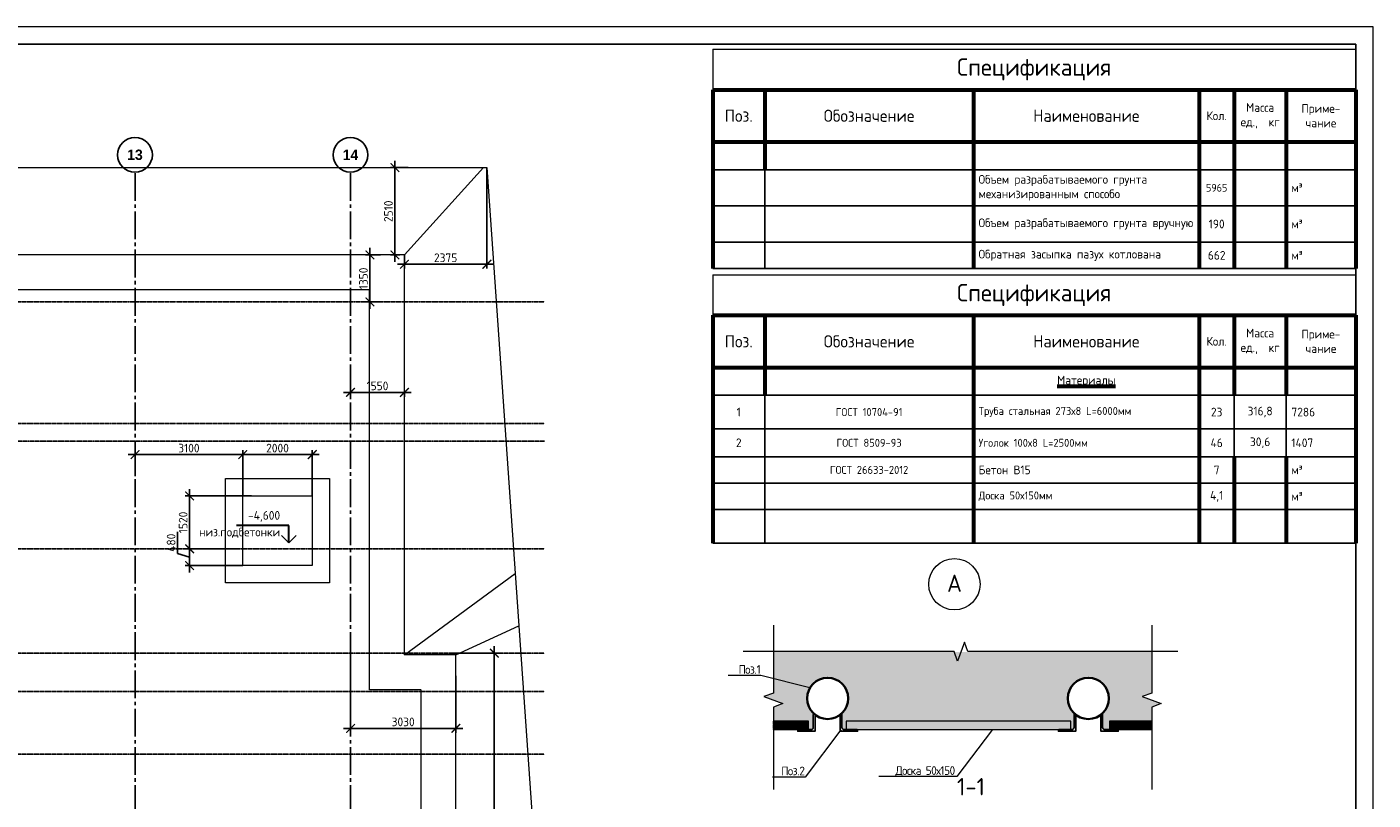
# Model space of a CAD drawing. Header units: millimetres. Extents: x -56135 to 1694203, y -446411 to -23139.
# Tile 34 of 256: x 148025 to 186755, y -136716 to -114489. Entities that reach past the tile are written whole.
import ezdxf
from ezdxf import colors
from ezdxf.entities.mleader import LeaderData, LeaderLine
from ezdxf.math import Vec2, Vec3

# ---------------------------------------------------------------- set-up
doc = ezdxf.new("R2010")
doc.units = ezdxf.units.MM
for name, pattern in [('______5', [1100, 800, -100, 100, -100]), ('DASHED', [7, 5, -2, 0]), ('осевая', [50.8, 31.75, -6.35, 6.35, -6.35])]:
    doc.linetypes.add(name, pattern=pattern)
for name, color, linetype, lineweight in [('0 Фундамент', 5, 'Continuous', 30), ('1 Стены', 3, 'Continuous', 30), ('A-ANNO-NOTE-2', 7, 'Continuous', 18), ('G-ANNO-DIMS', 7, 'Continuous', 9), ('G-ANNO-DIMS-1', 7, 'Continuous', 18), ('Оси', 40, '______5', 18), ('Основная 0.6', 142, 'Continuous', 60), ('подоснова', 151, 'Continuous', 5), ('РАЗМЕРЫ', 1, 'Continuous', 9), ('ТОНКИЕ', 7, 'Continuous', 9), ('Узлы', 7, 'Continuous', 0)]:
    doc.layers.add(name, color=color, linetype=linetype, lineweight=lineweight)
for name, color, linetype in [('Размеры _поперечного армирования', 7, 'Continuous'), ('ТОЛСТЫЕ_ОСНОВНЫЕ', 6, 'Continuous'), ('ФВ-2', 7, 'Continuous')]:
    doc.layers.add(name, color=color, linetype=linetype)
doc.styles.add('Century Gothic', font='GOTHIC.TTF')
doc.styles.add('GOST-2.304_Type-B', font='GOST_Common.ttf')
doc.styles.add('ISOCPEUR', font='GOST_Common.ttf', dxfattribs={"height": 450})
doc.linetypes.add('084-a Откосы неукрепленные', pattern='A,0.9,[11,Russia-GOST_Topo.shx,S=0.1,R=180,X=0,Y=0],1,[12,Russia-GOST_Topo.shx,S=0.1,R=180,X=0,Y=0],0.1', length=2)
doc.dimstyles.new('СПДС', dxfattribs={"dimscale": 100, "dimtxt": 2.5, "dimasz": 2.5, "dimexe": 1.25, "dimexo": 0, "dimtad": 1, "dimdec": 0, "dimtxsty": 'GOST-2.304_Type-B', "dimblk": 'ARCHTICK', "dimcen": 2.5, "dimdle": 2, "dimadec": 0, "dimazin": 2, "dimtfac": 0.75, "dimtdec": 0, "dimtmove": 1, "dimatfit": 3, "dimfxl": 1, "dimtolj": 1, "dimarcsym": 1})

# ---------------------------------------------------------------- blocks, each defined once
blk = doc.blocks.new('*U782')
at = {"layer": 'ТОЛСТЫЕ_ОСНОВНЫЕ', "color": 6}
blk.add_lwpolyline([(20, 5), (1184, 5), (1184, 415), (20, 415)], close=True, dxfattribs=at)
at = {"layer": 'ТОНКИЕ'}
blk.add_lwpolyline([(0, 0), (1189, 0), (1189, 420), (0, 420)], close=True, dxfattribs=at)
blk = doc.blocks.new('NSY101')
at = {"color": 0, "linetype": 'ByBlock', "lineweight": -2}
blk.add_circle((0, 0), 50, dxfattribs=at)
blk = doc.blocks.new('_ArchTick')
at = {"color": 0, "linetype": 'ByBlock', "const_width": 0.15}
blk.add_lwpolyline([(-0.5, -0.5), (0.5, 0.5)], dxfattribs=at)
blk = doc.blocks.new('*D737')
at = {"layer": 'DEFPOINTS', "color": 0, "transparency": 16777216}
for p in [(157335, -124790), (158885, -124955), (158885, -124996)]:
    blk.add_point(p, dxfattribs=at)
at = {"layer": 'РАЗМЕРЫ', "color": 0, "lineweight": -2, "transparency": 16777216}
for p, q in [((157135, -124996), (159085, -124996)), ((157335, -124790), (157335, -125121)), ((158885, -124955), (158885, -125121))]:
    blk.add_line(p, q, dxfattribs=at)
at = {"layer": 'РАЗМЕРЫ', "color": 0, "lineweight": -2, "transparency": 16777216, "xscale": 250, "yscale": 250, "zscale": 250, "rotation": 180}
blk.add_blockref('_ArchTick', (157335, -124996), dxfattribs=at)
at = {"layer": 'РАЗМЕРЫ', "color": 0, "lineweight": -2, "transparency": 16777216, "xscale": 250, "yscale": 250, "zscale": 250}
blk.add_blockref('_ArchTick', (158885, -124996), dxfattribs=at)
at = {"layer": 'РАЗМЕРЫ', "color": 0, "transparency": 16777216, "insert": (158110, -124809), "char_height": 250, "attachment_point": 5, "style": 'GOST-2.304_Type-B'}
blk.add_mtext('\\A1;1550', dxfattribs=at)
blk = doc.blocks.new('*D738')
at = {"layer": 'DEFPOINTS', "color": 0, "transparency": 16777216}
for p in [(157895, -121044), (158197, -121044), (158197, -122394)]:
    blk.add_point(p, dxfattribs=at)
at = {"layer": 'РАЗМЕРЫ', "color": 0, "lineweight": -2, "transparency": 16777216}
for p, q in [((158197, -121044), (157770, -121044)), ((157895, -122594), (157895, -120844)), ((158197, -122394), (157770, -122394))]:
    blk.add_line(p, q, dxfattribs=at)
at = {"layer": 'РАЗМЕРЫ', "color": 0, "lineweight": -2, "transparency": 16777216, "xscale": 250, "yscale": 250, "zscale": 250}
for p, rotation in [((157895, -121044), 90), ((157895, -122394), 270)]:
    blk.add_blockref('_ArchTick', p, dxfattribs=dict(at, rotation=rotation))
at = {"layer": 'РАЗМЕРЫ', "color": 0, "transparency": 16777216, "insert": (157707, -121719), "char_height": 250, "attachment_point": 5, "rotation": 90, "style": 'GOST-2.304_Type-B'}
blk.add_mtext('\\A1;1350', dxfattribs=at)
blk = doc.blocks.new('*D739')
at = {"layer": 'DEFPOINTS', "color": 0, "transparency": 16777216}
for p in [(157335, -132002), (160365, -133144), (160365, -134657)]:
    blk.add_point(p, dxfattribs=at)
at = {"layer": 'РАЗМЕРЫ', "color": 0, "lineweight": -2, "transparency": 16777216}
for p, q in [((157335, -132002), (157335, -134782)), ((160365, -133144), (160365, -134782)), ((157135, -134657), (160565, -134657))]:
    blk.add_line(p, q, dxfattribs=at)
at = {"layer": 'РАЗМЕРЫ', "color": 0, "lineweight": -2, "transparency": 16777216, "xscale": 250, "yscale": 250, "zscale": 250, "rotation": 180}
blk.add_blockref('_ArchTick', (157335, -134657), dxfattribs=at)
at = {"layer": 'РАЗМЕРЫ', "color": 0, "lineweight": -2, "transparency": 16777216, "xscale": 250, "yscale": 250, "zscale": 250}
blk.add_blockref('_ArchTick', (160365, -134657), dxfattribs=at)
at = {"layer": 'РАЗМЕРЫ', "color": 0, "transparency": 16777216, "insert": (158850, -134469), "char_height": 250, "attachment_point": 5, "style": 'GOST-2.304_Type-B'}
blk.add_mtext('\\A1;3030', dxfattribs=at)
blk = doc.blocks.new('*D740')
at = {"layer": 'DEFPOINTS', "color": 0, "transparency": 16777216}
for p in [(160365, -132494), (160365, -143644), (161473, -143644)]:
    blk.add_point(p, dxfattribs=at)
at = {"layer": 'РАЗМЕРЫ', "color": 0, "lineweight": -2, "transparency": 16777216}
for p, q in [((161473, -132294), (161473, -143844)), ((160365, -132494), (161598, -132494)), ((160365, -143644), (161598, -143644))]:
    blk.add_line(p, q, dxfattribs=at)
at = {"layer": 'РАЗМЕРЫ', "color": 0, "lineweight": -2, "transparency": 16777216, "xscale": 250, "yscale": 250, "zscale": 250}
for p, rotation in [((161473, -132494), 90), ((161473, -143644), 270)]:
    blk.add_blockref('_ArchTick', p, dxfattribs=dict(at, rotation=rotation))
at = {"layer": 'РАЗМЕРЫ', "color": 0, "transparency": 16777216, "insert": (161285, -138069), "char_height": 250, "attachment_point": 5, "rotation": 90, "style": 'GOST-2.304_Type-B'}
blk.add_mtext('\\A1;11150', dxfattribs=at)
blk = doc.blocks.new('*D752')
at = {"layer": 'DEFPOINTS', "color": 0, "transparency": 16777216}
for p in [(161260, -118534), (158885, -121044), (161260, -121312)]:
    blk.add_point(p, dxfattribs=at)
at = {"layer": 'РАЗМЕРЫ', "color": 0, "lineweight": -2, "transparency": 16777216}
for p, q in [((161260, -118534), (161260, -121437)), ((158885, -121044), (158885, -121437)), ((158685, -121312), (161460, -121312))]:
    blk.add_line(p, q, dxfattribs=at)
at = {"layer": 'РАЗМЕРЫ', "color": 0, "lineweight": -2, "transparency": 16777216, "xscale": 250, "yscale": 250, "zscale": 250, "rotation": 180}
blk.add_blockref('_ArchTick', (158885, -121312), dxfattribs=at)
at = {"layer": 'РАЗМЕРЫ', "color": 0, "lineweight": -2, "transparency": 16777216, "xscale": 250, "yscale": 250, "zscale": 250}
blk.add_blockref('_ArchTick', (161260, -121312), dxfattribs=at)
at = {"layer": 'РАЗМЕРЫ', "color": 0, "transparency": 16777216, "insert": (160072, -121125), "char_height": 250, "attachment_point": 5, "style": 'GOST-2.304_Type-B'}
blk.add_mtext('\\A1;2375', dxfattribs=at)
blk = doc.blocks.new('*D753')
at = {"layer": 'DEFPOINTS', "color": 0, "transparency": 16777216}
for p in [(158613, -118534), (158993, -118534), (158756, -121044)]:
    blk.add_point(p, dxfattribs=at)
at = {"layer": 'РАЗМЕРЫ', "color": 0, "lineweight": -2, "transparency": 16777216}
for p, q in [((158613, -121244), (158613, -118334)), ((158993, -118534), (158488, -118534)), ((158756, -121044), (158488, -121044))]:
    blk.add_line(p, q, dxfattribs=at)
at = {"layer": 'РАЗМЕРЫ', "color": 0, "lineweight": -2, "transparency": 16777216, "xscale": 250, "yscale": 250, "zscale": 250}
for p, rotation in [((158613, -118534), 90), ((158613, -121044), 270)]:
    blk.add_blockref('_ArchTick', p, dxfattribs=dict(at, rotation=rotation))
at = {"layer": 'РАЗМЕРЫ', "color": 0, "transparency": 16777216, "insert": (158426, -119789), "char_height": 250, "attachment_point": 5, "rotation": 90, "style": 'GOST-2.304_Type-B'}
blk.add_mtext('\\A1;2510', dxfattribs=at)
blk = doc.blocks.new('Высотные отметки - Вверх-711287-Разрез 3-3')
at = {"layer": '0 Фундамент'}
for p, q in [((13237, 8150), (14737, 8150)), ((13237, 7650), (13237, 8150))]:
    blk.add_line(p, q, dxfattribs=at)
at = {"layer": 'A-ANNO-NOTE-2'}
for q in [(13025, 7862), (13449, 7862)]:
    blk.add_line((13237, 7650), q, dxfattribs=at)
blk = doc.blocks.new('*D1433')
at = {"layer": 'DEFPOINTS', "color": 0, "transparency": 16777216}
for p in [(152707, -127974), (154483, -127974), (154145, -129494)]:
    blk.add_point(p, dxfattribs=at)
at = {"layer": 'Размеры _поперечного армирования', "color": 0, "lineweight": -2, "transparency": 16777216}
for p, q in [((152707, -129694), (152707, -127774)), ((154483, -127974), (152582, -127974)), ((154145, -129494), (152582, -129494))]:
    blk.add_line(p, q, dxfattribs=at)
at = {"layer": 'Размеры _поперечного армирования', "color": 0, "lineweight": -2, "transparency": 16777216, "xscale": 250, "yscale": 250, "zscale": 250}
for p, rotation in [((152707, -127974), 90), ((152707, -129494), 270)]:
    blk.add_blockref('_ArchTick', p, dxfattribs=dict(at, rotation=rotation))
at = {"layer": 'Размеры _поперечного армирования', "color": 0, "transparency": 16777216, "insert": (152520, -128734), "char_height": 250, "attachment_point": 5, "rotation": 90, "style": 'GOST-2.304_Type-B'}
blk.add_mtext('\\A1;1520', dxfattribs=at)
blk = doc.blocks.new('*D1434')
at = {"layer": 'DEFPOINTS', "color": 0, "transparency": 16777216}
for p in [(154145, -129494), (152705, -129974), (154235, -129974)]:
    blk.add_point(p, dxfattribs=at)
at = {"layer": 'Размеры _поперечного армирования', "color": 0, "lineweight": -2, "transparency": 16777216}
for p, q in [((152361, -129631), (152361, -129006)), ((152705, -129294), (152705, -130174)), ((152705, -129734), (152361, -129631)), ((154145, -129494), (152580, -129494)), ((154235, -129974), (152580, -129974))]:
    blk.add_line(p, q, dxfattribs=at)
at = {"layer": 'Размеры _поперечного армирования', "color": 0, "lineweight": -2, "transparency": 16777216, "xscale": 250, "yscale": 250, "zscale": 250}
for p, rotation in [((152705, -129494), 90), ((152705, -129974), 270)]:
    blk.add_blockref('_ArchTick', p, dxfattribs=dict(at, rotation=rotation))
at = {"layer": 'Размеры _поперечного армирования', "color": 0, "transparency": 16777216, "insert": (152174, -129318), "char_height": 250, "attachment_point": 5, "rotation": 90, "style": 'GOST-2.304_Type-B'}
blk.add_mtext('\\A1;480', dxfattribs=at)
blk = doc.blocks.new('*D1439')
at = {"layer": 'DEFPOINTS', "color": 0, "transparency": 16777216}
for p in [(154235, -126785), (154235, -127974), (156235, -127974)]:
    blk.add_point(p, dxfattribs=at)
at = {"layer": 'Размеры _поперечного армирования', "color": 0, "lineweight": -2, "transparency": 16777216}
for p, q in [((156435, -126785), (154035, -126785)), ((154235, -127974), (154235, -126660)), ((156235, -127974), (156235, -126660))]:
    blk.add_line(p, q, dxfattribs=at)
at = {"layer": 'Размеры _поперечного армирования', "color": 0, "lineweight": -2, "transparency": 16777216, "xscale": 250, "yscale": 250, "zscale": 250, "rotation": 180}
blk.add_blockref('_ArchTick', (154235, -126785), dxfattribs=at)
at = {"layer": 'Размеры _поперечного армирования', "color": 0, "lineweight": -2, "transparency": 16777216, "xscale": 250, "yscale": 250, "zscale": 250}
blk.add_blockref('_ArchTick', (156235, -126785), dxfattribs=at)
at = {"layer": 'Размеры _поперечного армирования', "color": 0, "transparency": 16777216, "insert": (155235, -126597), "char_height": 250, "attachment_point": 5, "style": 'GOST-2.304_Type-B'}
blk.add_mtext('\\A1;2000', dxfattribs=at)
blk = doc.blocks.new('*D1440')
at = {"layer": 'DEFPOINTS', "color": 0, "transparency": 16777216}
for p in [(151135, -126785), (151135, -127409), (154235, -127276)]:
    blk.add_point(p, dxfattribs=at)
at = {"layer": 'Размеры _поперечного армирования', "color": 0, "lineweight": -2, "transparency": 16777216}
for p, q in [((154435, -126785), (150935, -126785)), ((151135, -127409), (151135, -126660)), ((154235, -127276), (154235, -126660))]:
    blk.add_line(p, q, dxfattribs=at)
at = {"layer": 'Размеры _поперечного армирования', "color": 0, "lineweight": -2, "transparency": 16777216, "xscale": 250, "yscale": 250, "zscale": 250, "rotation": 180}
blk.add_blockref('_ArchTick', (151135, -126785), dxfattribs=at)
at = {"layer": 'Размеры _поперечного армирования', "color": 0, "lineweight": -2, "transparency": 16777216, "xscale": 250, "yscale": 250, "zscale": 250}
blk.add_blockref('_ArchTick', (154235, -126785), dxfattribs=at)
at = {"layer": 'Размеры _поперечного армирования', "color": 0, "transparency": 16777216, "insert": (152685, -126597), "char_height": 250, "attachment_point": 5, "style": 'GOST-2.304_Type-B'}
blk.add_mtext('\\A1;3100', dxfattribs=at)
blk = doc.blocks.new('*U1519')
blk.add_lwpolyline([(-28.3, 71.7), (-22.3, 71.7, -0.414214), (-18.3, 67.7), (-18.3, -6.3, 0.414214), (-6.3, -18.3), (67.7, -18.3, -0.414214), (71.7, -22.3), (71.7, -28.3), (-28.3, -28.3)], format="xyb", close=True)
blk = doc.blocks.new('_None')
blk = doc.blocks.new('*T1520')
at = {"layer": 'DEFPOINTS', "color": 8, "linetype": 'ByBlock', "lineweight": 0, "transparency": 16777216}
for p, q in [((0, 0), (18500, 0)), ((0, 0), (0, -1164)), ((18500, 0), (18500, -1164))]:
    blk.add_line(p, q, dxfattribs=at)
at = {"layer": 'Основная 0.6', "color": 0, "linetype": 'Continuous', "lineweight": 60, "transparency": 16777216}
for p, q in [((0, -1164), (15000, -1164)), ((0, -1164), (0, -7715)), ((1500, -1164), (1500, -3464)), ((7500, -1164), (7500, -7715)), ((14000, -1164), (14000, -7715)), ((15000, -1164), (15000, -3464)), ((16500, -1164), (16500, -3464)), ((18500, -1164), (18500, -7715)), ((0, -2664), (15000, -2664)), ((15000, -5231), (15000, -7715)), ((16500, -5231), (16500, -7715))]:
    blk.add_line(p, q, dxfattribs=at)
at = {"layer": 'Основная 0.6', "color": 0, "linetype": 'Continuous', "transparency": 16777216}
for p, q in [((15000, -1164), (18500, -1164)), ((15000, -2664), (18500, -2664))]:
    blk.add_line(p, q, dxfattribs=at)
at = {"layer": 'Основная 0.6', "color": 0, "linetype": 'Continuous', "lineweight": -2, "transparency": 16777216}
for p, q in [((0, -3464), (1500, -3464)), ((14000, -3464), (18500, -3464)), ((0, -4431), (1500, -4431)), ((14000, -4431), (18500, -4431)), ((0, -5231), (1500, -5231)), ((14000, -5231), (18500, -5231)), ((0, -5989), (1500, -5989)), ((14000, -5989), (18500, -5989)), ((0, -6748), (1500, -6748)), ((14000, -6748), (18500, -6748)), ((0, -7715), (1500, -7715)), ((14000, -7715), (18500, -7715))]:
    blk.add_line(p, q, dxfattribs=at)
at = {"layer": 'Основная 0.6', "color": 0, "lineweight": -2, "transparency": 16777216}
for p, q in [((1500, -3464), (14000, -3464)), ((1500, -4431), (14000, -4431)), ((1500, -5231), (14000, -5231)), ((1500, -5989), (14000, -5989)), ((1500, -6748), (14000, -6748)), ((1500, -7715), (14000, -7715))]:
    blk.add_line(p, q, dxfattribs=at)
at = {"layer": 'Основная 0.6', "color": 0, "linetype": 'ByBlock', "lineweight": -2, "transparency": 16777216}
for p, q in [((1500, -3464), (1500, -7715)), ((15000, -3464), (15000, -5231)), ((16500, -3464), (16500, -5231))]:
    blk.add_line(p, q, dxfattribs=at)
at = {"layer": 'Основная 0.6', "color": 0, "transparency": 16777216, "style": 'GOST-2.304_Type-B'}
for s, insert, char_height, width, attachment_point in [('Спецификация', (9250, -582), 500, 18200, 5), ('Масса\\Pед.,  кг', (15750, -1914), 250, 1200, 5), ('Приме-\\Pчание', (17500, -1914), 250, 1700, 5), ('Поз.', (750, -1914), 350, 1200, 5), ('Обозначение', (4500, -1914), 350, 5700, 5), ('Наименование', (10750, -1914), 350, 6200, 5), ('Кол.', (14500, -1914), 250, 700, 5), ('{\\LМатериалы}', (10750, -3064), 250, 6200, 5), ('1', (750, -3947), 250, 1200, 5), ('{\\H0.91667x;ГОСТ 10704-91}', (4500, -3947), 250, 5700, 5), ('{\\H0.91667x;Труба стальная 273х8 L=6000мм}', (7650, -3947), 250, 6200, 4), ('23', (14500, -3947), 250, 700, 5), ('316,8', (15750, -3947), 250, 1200, 5), ('7286', (16650, -3947), 250, 1700, 4), ('2', (750, -4831), 250, 1200, 5), ('{\\H0.91667x;ГОСТ 8509-93}', (4500, -4831), 250, 5700, 5), ('{\\H0.91667x;Уголок 100х8 L=2500мм}', (7650, -4831), 250, 6200, 4), ('46', (14500, -4831), 250, 700, 5), ('30,6', (15750, -4831), 250, 1200, 5), ('1407', (16650, -4831), 250, 1700, 4), ('м³', (16650, -5610), 250, 1700, 4), ('{\\H0.91667x;ГОСТ 26633-2012}', (4500, -5610), 250, 5700, 5), ('{\\C256;Бетон В15}', (7650, -5610), 250, 6200, 4), ('7', (14500, -5610), 250, 700, 5), ('м³', (16650, -6369), 250, 1700, 4), ('{\\H0.91667x;Доска 50х150мм}', (7650, -6369), 250, 6200, 4), ('4,1', (14500, -6369), 250, 700, 5)]:
    blk.add_mtext(s, dxfattribs=dict(at, insert=insert, char_height=char_height, width=width, attachment_point=attachment_point))
blk = doc.blocks.new('*T1524')
at = {"layer": 'DEFPOINTS', "color": 8, "linetype": 'ByBlock', "lineweight": 0, "transparency": 16777216}
for p, q in [((0, 0), (18500, 0)), ((0, 0), (0, -1164)), ((18500, 0), (18500, -1164))]:
    blk.add_line(p, q, dxfattribs=at)
at = {"layer": 'Основная 0.6', "color": 0, "linetype": 'Continuous', "lineweight": 60, "transparency": 16777216}
for p, q in [((0, -1164), (15000, -1164)), ((0, -1164), (0, -6306)), ((1500, -1164), (1500, -3464)), ((7500, -1164), (7500, -6306)), ((14000, -1164), (14000, -6306)), ((15000, -1164), (15000, -6306)), ((16500, -1164), (16500, -6306)), ((18500, -1164), (18500, -6306)), ((0, -2664), (15000, -2664))]:
    blk.add_line(p, q, dxfattribs=at)
at = {"layer": 'Основная 0.6', "color": 0, "linetype": 'Continuous', "transparency": 16777216}
for p, q in [((15000, -1164), (18500, -1164)), ((15000, -2664), (18500, -2664))]:
    blk.add_line(p, q, dxfattribs=at)
at = {"layer": 'Основная 0.6', "color": 0, "linetype": 'Continuous', "lineweight": -2, "transparency": 16777216}
for p, q in [((0, -3464), (1500, -3464)), ((14000, -3464), (18500, -3464)), ((0, -4506), (1500, -4506)), ((14000, -4506), (18500, -4506)), ((0, -5547), (1500, -5547)), ((14000, -5547), (18500, -5547)), ((0, -6306), (1500, -6306)), ((14000, -6306), (18500, -6306))]:
    blk.add_line(p, q, dxfattribs=at)
at = {"layer": 'Основная 0.6', "color": 0, "lineweight": -2, "transparency": 16777216}
for p, q in [((1500, -3464), (14000, -3464)), ((1500, -4506), (14000, -4506)), ((1500, -5547), (14000, -5547)), ((1500, -6306), (14000, -6306))]:
    blk.add_line(p, q, dxfattribs=at)
at = {"layer": 'Основная 0.6', "color": 0, "linetype": 'ByBlock', "lineweight": -2, "transparency": 16777216}
blk.add_line((1500, -3464), (1500, -6306), dxfattribs=at)
at = {"layer": 'Основная 0.6', "color": 0, "transparency": 16777216, "style": 'GOST-2.304_Type-B'}
for s, insert, char_height, width, attachment_point in [('Спецификация', (9250, -582), 500, 18200, 5), ('Масса\\Pед.,  кг', (15750, -1914), 250, 1200, 5), ('Приме-\\Pчание', (17500, -1914), 250, 1700, 5), ('Поз.', (750, -1914), 350, 1200, 5), ('Обозначение', (4500, -1914), 350, 5700, 5), ('Наименование', (10750, -1914), 350, 6200, 5), ('Кол.', (14500, -1914), 250, 700, 5), ('{\\C256;Объем разрабатываемого грунта механизированным способо}', (7650, -3985), 250, 6200, 4), ('5965', (14500, -3985), 220, 700, 5), ('м³', (16650, -3985), 250, 1700, 4), ('Объем разрабатываемого грунта вручную', (7650, -5026), 250, 6200, 4), ('190', (14500, -5026), 250, 700, 5), ('м³', (16650, -5026), 250, 1700, 4), ('Обратная засыпка пазух котлована', (7650, -5927), 250, 6200, 4), ('662', (14500, -5927), 250, 700, 5), ('м³', (16650, -5927), 250, 1700, 4)]:
    blk.add_mtext(s, dxfattribs=dict(at, insert=insert, char_height=char_height, width=width, attachment_point=attachment_point))

msp = doc.modelspace()

# ---------------------------------------------------------------- hatches: boundary and pattern name
at = {"layer": 'ФВ-2', "true_color": 0x006272}
h = msp.add_hatch(dxfattribs=at)
h.set_pattern_fill('AR-SAND', color=146, scale=5)
h.set_pattern_definition([(37.5, (-708.62, -3195.23), (-8.00016, 244.70662), [0, -193.04, 0, -215.9, 0, -206.375]), (7.5, (-708.62, -3195.23), (224.76164, 358.41255), [0, -104.14, 0, -173.99, 0, -66.675]), (327.5, (-864.83, -3195.23), (395.49619, 0.7186), [0, -63.5, 0, -228.6, 0, -298.45]), (317.5, (-864.83, -3195.23), (381.77823, 111.46466), [0, -31.75, 0, -149.86, 0, -171.45])])
h.paths.add_polyline_path([(180388.1, -132458.6), (169502.1, -132458.6), (169502.1, -133642), (169227.3, -133742), (169776.8, -133942), (169502.1, -134042), (169502.1, -134449.8), (170508.8, -134449.8), (170508.8, -134688.3), (170591, -134688.3, 0.4142136), (170651, -134628.3), (170651, -134258.3, -0.4142136), (170671, -134238.3, -0.2152993), (170470.3, -133793.9, -1), (171655.3, -133793.9, -0.2152993), (171454.7, -134238.3, -0.4142136), (171474.7, -134258.3), (171474.7, -134628.3, 0.4142136), (171534.7, -134688.3), (171599.7, -134688.3), (171599.7, -134449.8), (178058, -134449.8), (178058, -134688.3), (178091, -134688.3, 0.4142136), (178151, -134628.3), (178151, -134258.3, -0.4142136), (178171, -134238.3, -0.2152993), (177970.3, -133793.9, -1), (179155.3, -133793.9, -0.2152993), (178954.7, -134238.3, -0.4142136), (178974.7, -134258.3), (178974.7, -134628.3, 0.4142136), (179034.7, -134688.3), (179168.7, -134688.3), (179168.7, -134449.8), (180388.1, -134449.8), (180388.1, -134042), (180662.9, -133942), (180113.4, -133742), (180388.1, -133642)])
h = msp.add_hatch(dxfattribs=at)
h.set_pattern_fill('GOST_WOOD', color=146, scale=10)
h.set_pattern_definition([(90, (-8257.79, -3195.23), (60, -4e-15), [100, -20]), (90, (-8237.79, -3215.23), (60, -4e-15), [60, -15, 30, -15]), (90, (-8217.79, -3245.23), (60, -4e-15), [100, -20])])
h.paths.add_polyline_path([(169502.1, -134449.8), (169502.1, -134688.3), (170508.8, -134688.3), (170508.8, -134449.8)])
h = msp.add_hatch(dxfattribs=at)
h.set_pattern_fill('GOST_WOOD', color=146, scale=10)
h.set_pattern_definition([(90, (-708.62, -3195.23), (60, -4e-15), [100, -20]), (90, (-688.62, -3215.23), (60, -4e-15), [60, -15, 30, -15]), (90, (-668.62, -3245.23), (60, -4e-15), [100, -20])])
h.paths.add_polyline_path([(178058, -134449.8), (171599.7, -134449.8), (171599.7, -134688.3), (178058, -134688.3)])
h = msp.add_hatch(dxfattribs=at)
h.set_pattern_fill('GOST_WOOD', color=146, scale=10)
h.set_pattern_definition([(90, (6860.4, -3195.23), (60, -4e-15), [100, -20]), (90, (6880.4, -3215.23), (60, -4e-15), [60, -15, 30, -15]), (90, (6900.4, -3245.23), (60, -4e-15), [100, -20])])
h.paths.add_polyline_path([(180388.1, -134688.3), (180388.1, -134449.8), (179168.7, -134449.8), (179168.7, -134688.3)])

# ---------------------------------------------------------------- linework, layer by layer
at = {"layer": '0 Фундамент', "linetype": 'DASHED', "lineweight": 0}
for p, q in [((157885.1, -122044.1), (110235.1, -122044.1)), ((157885.1, -133544.1), (157885.1, -122044.1)), ((159365.1, -133544.1), (157885.1, -133544.1)), ((159365.1, -142644.1), (159365.1, -133544.1))]:
    msp.add_line(p, q, dxfattribs=at)
at = {"layer": '1 Стены', "color": 7, "linetype": 'Continuous', "lineweight": 0}
for points in [[(169502.1, -131690.8), (169502.1, -133642), (169227.3, -133742), (169776.8, -133942), (169502.1, -134042), (169502.1, -136413.9)], [(180388.1, -131690.8), (180388.1, -133642), (180113.4, -133742), (180662.9, -133942), (180388.1, -134042), (180388.1, -136413.9)], [(181134.5, -132448.7), (175100.7, -132448.7), (175000.7, -132174), (174800.7, -132723.5), (174700.7, -132448.7), (168629, -132448.7)]]:
    msp.add_lwpolyline(points, dxfattribs=at)
at = {"layer": 'Оси', "color": 16, "linetype": '______5', "lineweight": 25, "transparency": 33554687}
for p, q in [((151134.9, -118691.1), (151134.9, -153607.4)), ((157334.9, -118691.1), (157334.9, -153607.4))]:
    msp.add_line(p, q, dxfattribs=at)
at = {"layer": 'Оси', "color": 16, "linetype": 'осевая', "lineweight": 25, "transparency": 33554687}
for p, q in [((73711, -122394.1), (162919.9, -122394.1)), ((73711, -125894.1), (162919.9, -125894.1)), ((74288.4, -126394.1), (162919.9, -126394.1)), ((73711, -129494.1), (162919.9, -129494.1)), ((73711, -132494.1), (162919.9, -132494.1)), ((73711, -133594.1), (162919.9, -133594.1)), ((73711, -135394.1), (162919.9, -135394.1))]:
    msp.add_line(p, q, dxfattribs=at)
at = {"layer": 'РАЗМЕРЫ', "color": 1}
for p, q in [((158885.1, -121044.1), (110759.8, -121044.1)), ((158885.1, -132544.1), (158885.1, -121044.1)), ((160365.1, -132544.1), (158885.1, -132544.1)), ((160365.1, -143644.1), (160365.1, -132544.1))]:
    msp.add_line(p, q, dxfattribs=at)
at = {"layer": 'РАЗМЕРЫ', "color": 1, "linetype": '084-a Откосы неукрепленные', "ltscale": 5}
msp.add_lwpolyline([(113194.4, -118534.1), (113194.4, -118534.1), (161259.6, -118534.1), (163015.1, -143644.1)], dxfattribs=at)
msp.add_lwpolyline([(113194.4, -118534.1), (113194.4, -118534.1), (161259.6, -118534.1), (163015.1, -143644.1)], dxfattribs=at)
at = {"layer": 'РАЗМЕРЫ'}
for points in [[(158885.1, -121044.1), (161164.7, -118534.1)], [(158885.1, -132544.1), (162075.1, -130198.9)], [(160365.1, -132544.1), (162180.7, -131709.6)], [(169502.1, -134688.3), (170508.8, -134688.3), (170508.8, -134449.8), (169502.1, -134449.8)], [(180388.1, -134449.8), (179168.7, -134449.8), (179168.7, -134688.3), (180388.1, -134688.3)]]:
    msp.add_lwpolyline(points, dxfattribs=at)
at = {"layer": 'РАЗМЕРЫ', "color": 1, "linetype": '084-a Откосы неукрепленные', "ltscale": 2}
msp.add_lwpolyline([(153734.9, -127474.1), (156734.9, -127474.1), (156734.9, -130474.1), (153734.9, -130474.1)], close=True, dxfattribs=at)
at = {"layer": 'РАЗМЕРЫ'}
for points in [[(154234.9, -127974.1), (156234.9, -127974.1), (156234.9, -129974.1), (154234.9, -129974.1)], [(154234.9, -127974.1), (156234.9, -127974.1), (156234.9, -129974.1), (154234.9, -129974.1)], [(171599.7, -134688.3), (178058, -134688.3), (178058, -134449.8), (171599.7, -134449.8)]]:
    msp.add_lwpolyline(points, close=True, dxfattribs=at)
msp.add_circle((174709.3, -130511.7), 737.4, dxfattribs=at)
at = {"layer": 'РАЗМЕРЫ', "lineweight": 35}
for centre in [(171062.8, -133793.9), (178562.8, -133793.9)]:
    msp.add_circle(centre, 592.5, dxfattribs=at)

# ---------------------------------------------------------------- block references
for name, p, xscale, yscale, zscale in [('*U782', (67855.3, -156489), 100, 100, 100), ('*U1519', (170559.5, -134596.8), -5, 5, 5), ('*U1519', (171566.2, -134596.8), 5, 5, 5), ('*U1519', (178059.5, -134596.8), -5, 5, 5), ('*U1519', (179066.2, -134596.8), 5, 5, 5)]:
    msp.add_blockref(name, p, dxfattribs=dict(xscale=xscale, yscale=yscale, zscale=zscale))
for name, p in [('*T1524', (167755.3, -115128.4)), ('*T1520', (167755.3, -121614.2))]:
    msp.add_blockref(name, p)
at = {"layer": 'G-ANNO-DIMS', "xscale": -1}
msp.add_blockref('Высотные отметки - Вверх-711287-Разрез 3-3', (168796.8, -136967.9), dxfattribs=at)
at = {"layer": 'Оси', "color": 16, "linetype": 'Continuous', "lineweight": 25, "transparency": 33554687, "xscale": 9.999999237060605, "yscale": 9.999999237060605, "zscale": 9.999999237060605}
for p in [(151134.4, -118166.7), (157334.4, -118166.7)]:
    msp.add_blockref('NSY101', p, dxfattribs=at)

# ---------------------------------------------------------------- texts
at = {"layer": 'G-ANNO-DIMS-1', "insert": (155310.1, -128406.5), "char_height": 250, "width": 3982.361, "attachment_point": 3, "line_spacing_factor": 1.149209, "style": 'ISOCPEUR'}
msp.add_mtext('-4,600\\P низ.подбетонки', dxfattribs=at)
at = {"layer": 'Оси', "color": 16, "linetype": 'Continuous', "lineweight": 25, "transparency": 33554687, "char_height": 300, "width": 620, "attachment_point": 5, "style": 'Century Gothic'}
for s, insert in [('\\A1;{\\fCentury Gothic|i0|b1;\\H300.000000;\\W1.000000;\\C16;13}\\P', (151134.4, -118166.7)), ('\\A1;{\\fCentury Gothic|i0|b1;\\H300.000000;\\W1.000000;\\C16;14}\\P', (157334.4, -118166.7))]:
    msp.add_mtext(s, dxfattribs=dict(at, insert=insert))
at = {"layer": 'Узлы', "color": 80, "linetype": 'Continuous', "lineweight": 0, "style": 'GOST-2.304_Type-B'}
for s, p in [('А', (174498, -130732.3)), ('1-1', (174785.2, -136582.2))]:
    msp.add_text(s, height=500, dxfattribs=at).set_placement(p)

# ---------------------------------------------------------------- dimensions: what is measured, and where the dimension line sits
at = {"layer": 'РАЗМЕРЫ', "color": 1}
for base, p1, p2, picture, middle in [((158613.5, -118534.1), (158755.7, -121044.1), (158993.1, -118534.1), '*D753', (158426, -119789.1)), ((157894.8, -121044.1), (158197.2, -122394.1), (158197.2, -121044.1), '*D738', (157707.3, -121719.1)), ((161472.9, -143644.1), (160365.1, -132494.1), (160365.1, -143644.1), '*D740', (161285.4, -138069.1))]:
    dim = msp.add_linear_dim(base=base, p1=p1, p2=p2, angle=90, dimstyle='СПДС', dxfattribs=at)
    dim.commit()
    dim.dimension.update_dxf_attribs({"geometry": picture, "text_midpoint": middle})
for base, p1, p2, picture, middle in [((161259.5956, -121312.3343), (158885.0734, -121044.0713), (161259.5956, -118534.0713), '*D752', (160072.3345, -121124.8343)), ((158885.1, -124996.5), (157334.9, -124790.4), (158885.1, -124955.2), '*D737', (158110, -124809)), ((160365.1, -134656.7), (157334.9, -132001.9), (160365.1, -133143.6), '*D739', (158850, -134469.2))]:
    dim = msp.add_linear_dim(base=base, p1=p1, p2=p2, dimstyle='СПДС', dxfattribs=at)
    dim.commit()
    dim.dimension.update_dxf_attribs({"geometry": picture, "text_midpoint": middle})
at = {"layer": 'Размеры _поперечного армирования'}
for base, p1, p2, picture, middle in [((151134.9, -126784.6), (154234.9, -127276), (151134.9, -127408.6), '*D1440', (152684.9, -126597.1)), ((154234.9, -126784.6), (156234.9, -127974.1), (154234.9, -127974.1), '*D1439', (155234.9, -126597.1))]:
    dim = msp.add_linear_dim(base=base, p1=p1, p2=p2, dimstyle='СПДС', dxfattribs=at)
    dim.commit()
    dim.dimension.update_dxf_attribs({"geometry": picture, "text_midpoint": middle})
for base, p2, picture, middle in [((152707, -127974.1), (154482.6, -127974.1), '*D1433', (152519.5, -128734.1)), ((152705, -129974.1), (154234.9, -129974.1), '*D1434', (152173.8, -129568.4))]:
    dim = msp.add_linear_dim(base=base, p1=(154145.3, -129494.1), p2=p2, angle=90, dimstyle='СПДС', dxfattribs=at)
    dim.commit()
    dim.dimension.update_dxf_attribs({"geometry": picture, "text_midpoint": middle})

# ---------------------------------------------------------------- leaders
at = {"layer": 'подоснова', "color": 4, "ltscale": 0.3}
ml = msp.add_multileader_mtext('Standard', dxfattribs=at)
ml.set_content('{\\T0.9;Поз.1}', color=4, style='GOST-2.304_Type-B')
ml.set_leader_properties(color=256, linetype='ByLayer', lineweight=15)
ml.set_arrow_properties(name='NONE')
ml.build(insert=Vec2(0, 0))
ml.multileader.update_dxf_attribs({"text_left_attachment_type": 6, "text_right_attachment_type": 6, "dogleg_length": 0.1, "arrow_head_size": 18})
ctx = ml.context
ctx.base_point, ctx.char_height, ctx.arrow_head_size, ctx.landing_gap_size, ctx.plane_origin = Vec3(168486, -133137.1), 250, 18, 20, Vec3(170899.7, -132901.5)
ctx.left_attachment, ctx.right_attachment, ctx.text_align_type = 6, 6, 1
notes = []
notes.append((ctx, [(0, (1, 1, 0), (169139.8, -133137.1), (-1, 0), 0.1, [(0, [(170554.9, -133488.9)], 0, [])])]))
ctx.mtext.insert, ctx.mtext.width, ctx.mtext.alignment, ctx.mtext.flow_direction = Vec3(168812.9, -132837.1), 4075.871, 2, 5
ml = msp.add_multileader_mtext('Standard', dxfattribs=at)
ml.set_content('{\\T0.9;Поз.2}', color=4, style='GOST-2.304_Type-B')
ml.set_leader_properties(color=256, linetype='ByLayer', lineweight=15)
ml.set_arrow_properties(name='NONE')
ml.build(insert=Vec2(0, 0))
ml.multileader.update_dxf_attribs({"text_left_attachment_type": 6, "text_right_attachment_type": 6, "dogleg_length": 0.1, "arrow_head_size": 18})
ctx = ml.context
ctx.base_point, ctx.char_height, ctx.arrow_head_size, ctx.landing_gap_size, ctx.plane_origin = Vec3(169708.5, -136054.7), 250, 18, 20, Vec3(172172.1, -135819.1)
ctx.left_attachment, ctx.right_attachment, ctx.text_align_type = 6, 6, 1
notes.append((ctx, [(0, (1, 1, 0), (170412.2, -136054.7), (-1, 0), 0.1, [(0, [(171439, -134700.1)], 0, [])])]))
ctx.mtext.insert, ctx.mtext.width, ctx.mtext.alignment, ctx.mtext.flow_direction = Vec3(170060.3, -135754.7), 4075.871, 2, 5
ml = msp.add_multileader_mtext('Standard', dxfattribs=at)
ml.set_content('{\\T0.9;Доска 50х150}', color=4, style='GOST-2.304_Type-B')
ml.set_leader_properties(color=256, linetype='ByLayer', lineweight=15)
ml.set_arrow_properties(name='NONE')
ml.build(insert=Vec2(0, 0))
ml.multileader.update_dxf_attribs({"text_left_attachment_type": 6, "text_right_attachment_type": 6, "dogleg_length": 0.1, "arrow_head_size": 18})
ctx = ml.context
ctx.base_point, ctx.char_height, ctx.arrow_head_size, ctx.landing_gap_size, ctx.plane_origin = Vec3(172952.2, -136043), 250, 18, 20, Vec3(176535.5, -135807.3)
ctx.left_attachment, ctx.right_attachment, ctx.text_align_type = 6, 6, 1
notes.append((ctx, [(0, (1, 1, 0), (174775.6, -136043), (-1, 0), 0.1, [(0, [(175802.3, -134688.3)], 0, [])])]))
ctx.mtext.insert, ctx.mtext.width, ctx.mtext.alignment, ctx.mtext.flow_direction = Vec3(173863.8, -135743), 4075.871, 2, 5
for ctx, leaders in notes:
    for number, flags, end, landing, length, lines in leaders:
        leader = LeaderData()
        leader.index, (leader.has_last_leader_line, leader.has_dogleg_vector, leader.attachment_direction) = number, flags
        leader.last_leader_point, leader.dogleg_vector, leader.dogleg_length = Vec3(end), Vec3(landing), length
        for number, points, colour, breaks in lines:
            line = LeaderLine()
            line.index, line.vertices, line.color, line.breaks = number, Vec3.list(points), colors.encode_raw_color(colour), breaks
            leader.lines.append(line)
        ctx.leaders.append(leader)

doc.saveas('drawing.dxf')
